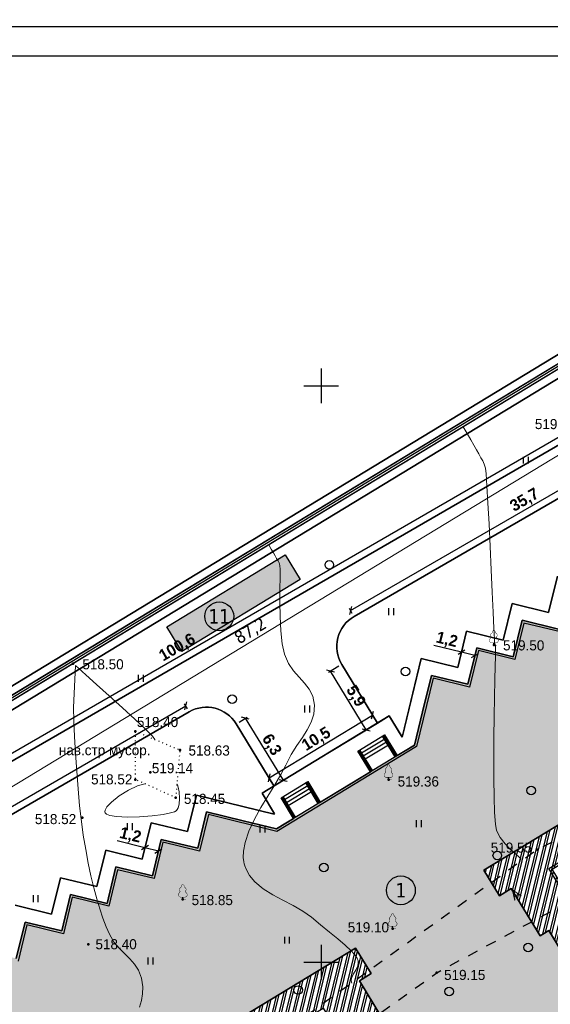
# Model space of a CAD drawing. Header units: millimetres. Extents: x 767170 to 66149698, y -983507 to 2493658.
# Tile 214 of 256: x 2790966 to 2836948, y -563383 to -477970. Entities that reach past the tile are written whole.
import ezdxf
from ezdxf.enums import TextEntityAlignment as Align

# ---------------------------------------------------------------- set-up
doc = ezdxf.new("R2010")
doc.units = ezdxf.units.MM
for name, pattern in [('Д_ТРОТ_ТРУБА', [3, 1.5, -1.5]), ('ДОРОГИ_СТРОЯЩ', [9, 8, -1]), ('Контура низ откосов  Штриховая 0.1-0.5 - - - - - - -', [0.6, 0.1, -0.5])]:
    doc.linetypes.add(name, pattern=pattern)
for name, color, linetype in [('(001) Сетка', 92, 'Continuous'), ('(004) Точки рельефа', 7, 'Continuous'), ('(022) Возд. Линии', 7, 'Continuous'), ('(025) Дорога', 7, 'Continuous'), ('(031) Горизонтали', 42, 'Continuous'), ('(036) Растительность', 7, 'Continuous'), ('(038) Деревья', 7, 'Continuous'), ('(039) Земля', 7, 'Continuous'), ('(040) Ограда', 7, 'Continuous'), ('GLUXOY OG', 7, 'Continuous'), ('YQ_DIM', 3, 'Continuous'), ('Цоколь', 7, 'Continuous')]:
    doc.layers.add(name, color=color, linetype=linetype)
doc.styles.add('BLACK', font='tahomabd.ttf')
doc.styles.add('BM-431', font='txt')
doc.styles.add('D-431', font='txt')
doc.styles.add('FAYZXON', font='GOTHICB.TTF')
doc.styles.get("Standard").update_dxf_attribs({"font": 'isocpeui.ttf'})
doc.styles.add('Tahoma', font='tahoma.ttf')
doc.linetypes.add('ОГРАДА_БЕТ', pattern='A,4,["|",Standard,S=0.8,R=0,X=0,Y=-0.8],4', length=8)
doc.linetypes.add('ОГРАДА_ГЛИН', pattern='A,4,["|",Standard,S=0.8,R=0,X=0,Y=-0.8],0.5,["|",Standard,S=0.8,R=0,X=0,Y=-0.8],3.5', length=8)
doc.dimstyles.new('genplan dimension', dxfattribs={"dimtxt": 1100, "dimasz": 450, "dimexe": 450, "dimexo": 0, "dimgap": 80, "dimtad": 1, "dimlfac": 0.001, "dimtxsty": 'BLACK', "dimblk": 'OBLIQUE', "dimcen": 0, "dimclrd": 186, "dimclre": 186, "dimclrt": 186, "dimadec": 1, "dimazin": 0, "dimtfac": 1, "dimtmove": 0, "dimatfit": 3, "dimldrblk": 'OBLIQUE', "dimfxl": 1, "dimlwd": 9, "dimlwe": 9, "dimarcsym": 0})
doc.dimstyles.new('MAGENTA genplan dimension', dxfattribs={"dimtxt": 1000, "dimasz": 500, "dimexe": 200, "dimexo": 300, "dimgap": 100, "dimtad": 1, "dimdec": 1, "dimlfac": 0.001, "dimzin": 1, "dimtxsty": 'FAYZXON', "dimblk": 'OBLIQUE', "dimcen": 0, "dimclrd": 142, "dimclre": 142, "dimclrt": 6, "dimadec": 0, "dimazin": 0, "dimtfac": 1, "dimtdec": 1, "dimtmove": 0, "dimatfit": 3, "dimldrblk": 'OBLIQUE', "dimfxl": 1, "dimlwd": 30, "dimlwe": 30, "dimarcsym": 0})

# ---------------------------------------------------------------- blocks, each defined once
blk = doc.blocks.new('_Oblique')
at = {"color": 0, "linetype": 'ByBlock', "lineweight": -2}
blk.add_line((-0.5, -0.5), (0.5, 0.5), dxfattribs=at)
blk = doc.blocks.new('*D288')
at = {"color": 186, "lineweight": 9, "transparency": 16777216}
for p, q in [((2255842, -554331), (2330362, -509047)), ((2330350, -509027), (2330595, -509431)), ((2255830, -554312), (2256076, -554716))]:
    blk.add_line(p, q, dxfattribs=at)
for p, xscale, yscale, zscale, rotation in [((2330362, -509047), 450.0000000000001, 450.0000000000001, 450.0000000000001, 31.28656990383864), ((2255842, -554331), 450, 450, 450, 211.2865699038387)]:
    blk.add_blockref('_Oblique', p, dxfattribs=dict(at, xscale=xscale, yscale=yscale, zscale=zscale, rotation=rotation))
at = {"color": 186, "transparency": 16777216, "insert": (2292697, -531023), "char_height": 1100, "attachment_point": 5, "rotation": 31.28657, "style": 'BLACK'}
blk.add_mtext('87,2', dxfattribs=at)
blk = doc.blocks.new('d')
at = {"layer": '(038) Деревья'}
blk.add_ellipse((0, 0), major_axis=(0.265, 0.265), ratio=1, start_param=5.497787, end_param=11.780972, dxfattribs=at)
blk = doc.blocks.new('I04010')
for p, q in [((-0.412273, 0.007146), (-0.412273, 1.207146)), ((0.387727, 1.207146), (0.387727, 0.007146))]:
    blk.add_line(p, q)
blk = doc.blocks.new('Setka')
at = {"layer": '(001) Сетка'}
for p, q in [((0, 1.5), (0, -1.5)), ((-1.5, 0), (1.5, 0))]:
    blk.add_line(p, q, dxfattribs=at)
blk = doc.blocks.new('karagach-flat-48-flat-1')
at = {"layer": '(038) Деревья', "const_width": 0.0375}
for points in [[(-0.208, 1.009, 0.430853), (-0.255, 0.753, 0.548276)], [(-0.208, 1.009, 0.181567), (-0.117, 1.159, 0.303004)], [(0, 1.312, 0.246034), (-0.117, 1.159, 0.489079)], [(0, 1.312, -0.246034), (0.117, 1.159, -0.489079)], [(0.208, 1.009, -0.181567), (0.117, 1.159, -0.303004)], [(0.208, 1.009, -0.430853), (0.255, 0.753, -0.548276)], [(-0.315, 0.559, 0.626949), (-0.218, 0.206, 0.702465)], [(-0.315, 0.559, 0.383603), (-0.255, 0.753, 0.352912)], [(0.315, 0.559, -0.626949), (0.218, 0.206, -0.702465)], [(0.315, 0.559, -0.383603), (0.255, 0.753, -0.352912)]]:
    blk.add_lwpolyline(points, format="xyb", dxfattribs=at)
for points in [[(0, 0.206), (-0.218, 0.206)], [(0, 0), (0, 0.206)], [(0, 0.206), (0.218, 0.206)], [(0, 0), (0.281, 0)]]:
    blk.add_lwpolyline(points, dxfattribs=at)
at = {"layer": '(038) Деревья'}
blk.add_lwpolyline([(0, 0), (0, 0.206)], dxfattribs=at)
blk = doc.blocks.new('karagach-flat-47-flat-1')
at = {"layer": '(038) Деревья', "const_width": 0.0375}
for points in [[(-0.208, 1.009, 0.430853), (-0.255, 0.753, 0.548276)], [(-0.208, 1.009, 0.181567), (-0.117, 1.159, 0.303004)], [(0, 1.312, 0.246034), (-0.117, 1.159, 0.489079)], [(0, 1.312, -0.246034), (0.117, 1.159, -0.489079)], [(0.208, 1.009, -0.181567), (0.117, 1.159, -0.303004)], [(0.208, 1.009, -0.430853), (0.255, 0.753, -0.548276)], [(-0.315, 0.559, 0.626949), (-0.218, 0.206, 0.702465)], [(-0.315, 0.559, 0.383603), (-0.255, 0.753, 0.352912)], [(0.315, 0.559, -0.626949), (0.218, 0.206, -0.702465)], [(0.315, 0.559, -0.383603), (0.255, 0.753, -0.352912)]]:
    blk.add_lwpolyline(points, format="xyb", dxfattribs=at)
for points in [[(0, 0.206), (-0.218, 0.206)], [(0, 0), (0, 0.206)], [(0, 0.206), (0.218, 0.206)], [(0, 0), (0.281, 0)]]:
    blk.add_lwpolyline(points, dxfattribs=at)
at = {"layer": '(038) Деревья'}
blk.add_lwpolyline([(0, 0), (0, 0.206)], dxfattribs=at)
blk = doc.blocks.new('karagach-flat-46-flat-1')
at = {"layer": '(038) Деревья', "const_width": 0.0375}
for points in [[(-0.208, 1.009, 0.430853), (-0.255, 0.753, 0.548276)], [(-0.208, 1.009, 0.181567), (-0.117, 1.159, 0.303004)], [(0, 1.312, 0.246034), (-0.117, 1.159, 0.489079)], [(0, 1.312, -0.246034), (0.117, 1.159, -0.489079)], [(0.208, 1.009, -0.181567), (0.117, 1.159, -0.303004)], [(0.208, 1.009, -0.430853), (0.255, 0.753, -0.548276)], [(-0.315, 0.559, 0.626949), (-0.218, 0.206, 0.702465)], [(-0.315, 0.559, 0.383603), (-0.255, 0.753, 0.352912)], [(0.315, 0.559, -0.626949), (0.218, 0.206, -0.702465)], [(0.315, 0.559, -0.383603), (0.255, 0.753, -0.352912)]]:
    blk.add_lwpolyline(points, format="xyb", dxfattribs=at)
for points in [[(0, 0.206), (-0.218, 0.206)], [(0, 0), (0, 0.206)], [(0, 0.206), (0.218, 0.206)], [(0, 0), (0.281, 0)]]:
    blk.add_lwpolyline(points, dxfattribs=at)
at = {"layer": '(038) Деревья'}
blk.add_lwpolyline([(0, 0), (0, 0.206)], dxfattribs=at)
blk = doc.blocks.new('karagach-flat-50')
at = {"layer": '(038) Деревья', "const_width": 0.0375}
for points in [[(-0.208, 1.009, 0.430853), (-0.255, 0.753, 0.548276)], [(-0.208, 1.009, 0.181567), (-0.117, 1.159, 0.303004)], [(0, 1.312, 0.246034), (-0.117, 1.159, 0.489079)], [(0, 1.312, -0.246034), (0.117, 1.159, -0.489079)], [(0.208, 1.009, -0.181567), (0.117, 1.159, -0.303004)], [(0.208, 1.009, -0.430853), (0.255, 0.753, -0.548276)], [(-0.315, 0.559, 0.626949), (-0.218, 0.206, 0.702465)], [(-0.315, 0.559, 0.383603), (-0.255, 0.753, 0.352912)], [(0.315, 0.559, -0.626949), (0.218, 0.206, -0.702465)], [(0.315, 0.559, -0.383603), (0.255, 0.753, -0.352912)]]:
    blk.add_lwpolyline(points, format="xyb", dxfattribs=at)
for points in [[(0, 0.206), (-0.218, 0.206)], [(0, 0), (0, 0.206)], [(0, 0.206), (0.218, 0.206)], [(0, 0), (0.281, 0)]]:
    blk.add_lwpolyline(points, dxfattribs=at)
at = {"layer": '(038) Деревья'}
blk.add_lwpolyline([(0, 0), (0, 0.206)], dxfattribs=at)
blk = doc.blocks.new('A$C05d28b1e')
at = {"layer": '(004) Точки рельефа', "color": 7, "linetype": 'ByBlock', "lineweight": -2}
for p in [(-100689, 65338), (-137151, 63738), (-131751, 57860), (-127899, 56249), (-130457, 54314), (-131753, 53678), (-109820, 53662), (-128265, 52115), (-136343, 50379), (-96929, 47597), (-127648, 43279), (-109464, 40753), (-135843, 39386), (-105640, 36924)]:
    blk.add_point(p, dxfattribs=at)
at = {"layer": '(025) Дорога', "linetype": 'Д_ТРОТ_ТРУБА', "ltscale": 600, "flags": 128}
blk.add_lwpolyline([(27459, 120222), (8937, 104733), (7549, 103433), (-2273, 96670), (-15702, 86137), (-17767, 85381), (-18644, 85674), (-40043, 104576), (-45955, 113584), (-51231, 109005), (-44895, 102103), (-42025, 99008), (-25117, 82841), (-25117, 81951), (-25407, 81084), (-32229, 76172), (-32639, 76060), (-33388, 76495), (-37188, 78427), (-42918, 74170), (-43534, 73566), (-56171, 68379), (-72915, 59805), (-96929, 47597), (-121278, 30068), (-138829, 14906), (-139804, 14024), (-138021, 12053), (-129914, 19516), (-105640, 36924), (-88825, 45949), (-78921, 50853), (-56719, 62542), (-42094, 71045), (-39916, 71829), (-37271, 72176), (-35503, 71928), (-34406, 71614), (-29497, 64248), (-29370, 62878), (-30300, 61153), (-32643, 58416), (-31513, 56567), (-31513, 56567), (-31513, 56567)], dxfattribs=at)
at = {"layer": '(031) Горизонтали', "color": 42, "linetype": 'Continuous', "lineweight": 0, "ltscale": 600}
for points in [[(-98444, 46507), (-98406, 46657), (-98362, 46815), (-98493, 46949), (-98812, 47221), (-99243, 47609), (-99711, 48091), (-100141, 48648), (-100457, 49257), (-100557, 49819), (-100627, 50816), (-100669, 52158), (-100689, 53752), (-100691, 55508), (-100679, 57335), (-100657, 59142), (-100629, 60837), (-100601, 62330), (-100575, 63529), (-100557, 64343), (-100550, 64681), (-100550, 64965), (-100550, 65203), (-100552, 65311), (-100565, 65360), (-100581, 65409), (-100603, 65456), (-100625, 65504), (-100640, 65848), (-100682, 66785), (-100745, 68187), (-100825, 69924), (-100915, 71870), (-101012, 73893), (-101109, 75866), (-101203, 77661), (-101287, 79147), (-101357, 80197), (-101408, 80681), (-101522, 81044), (-101651, 81318), (-101805, 81584), (-101995, 81926), (-102185, 82279), (-102416, 82689), (-102688, 83159), (-102997, 83689), (-103344, 84282)], [(-113006, 36023), (-113030, 36109), (-113045, 36277), (-113002, 36518), (-112861, 36827), (-112635, 37208), (-112490, 37521), (-112441, 37769), (-112451, 37943), (-112472, 38033), (-112495, 38099), (-112566, 38241), (-112729, 38474), (-113043, 38822), (-113567, 39310), (-114206, 39852), (-114928, 40440), (-115701, 41068), (-116491, 41729), (-117244, 42276), (-118088, 42761), (-118975, 43218), (-119855, 43685), (-120679, 44198), (-121399, 44794), (-121866, 45354), (-122137, 45835), (-122273, 46190), (-122327, 46378), (-122365, 46550), (-122408, 46904), (-122397, 47454), (-122256, 48221), (-121916, 49215), (-121438, 50231), (-120872, 51249), (-120269, 52248), (-119676, 53209), (-119145, 54112), (-118724, 54936), (-118253, 55855), (-117760, 56639), (-117282, 57335), (-116856, 57988), (-116517, 58643), (-116302, 59346), (-116246, 60141), (-116384, 60904), (-116686, 61519), (-117100, 62049), (-117575, 62555), (-118056, 63097), (-118492, 63739), (-118829, 64542), (-119024, 65466), (-119147, 66592), (-119213, 67826), (-119237, 69070), (-119235, 70228), (-119222, 71206), (-119214, 71907), (-119226, 72235), (-119304, 72466), (-119397, 72641), (-119520, 72859), (-119643, 73085), (-119797, 73356), (-119982, 73674), (-120197, 74041)], [(-131409, 33945), (-131240, 34509), (-131133, 35083), (-131120, 35712), (-131234, 36437), (-131478, 37131), (-131820, 37674), (-132230, 38128), (-132681, 38553), (-133146, 39009), (-133597, 39558), (-134006, 40259), (-134295, 40916), (-134576, 41648), (-134848, 42454), (-135111, 43335), (-135364, 44290), (-135607, 45321), (-135840, 46426), (-136062, 47607), (-136274, 48863), (-136438, 50034), (-136589, 51391), (-136726, 52869), (-136846, 54407), (-136948, 55943), (-137027, 57415), (-137083, 58760), (-137113, 59916), (-136937, 63565)], [(-130073, 57158), (-130278, 57438), (-130890, 58056), (-131795, 58914), (-132878, 59912), (-134023, 60952), (-135117, 61937), (-136044, 62766), (-136689, 63342), (-136937, 63565)], [(-130948, 53317), (-130948, 53317), (-131583, 53135), (-132358, 52761), (-133149, 52269), (-133832, 51730), (-134219, 51313), (-134374, 51034), (-134399, 50872), (-134385, 50800), (-134357, 50750), (-134248, 50663), (-133960, 50558), (-133388, 50467), (-132455, 50423), (-131389, 50446), (-130311, 50525), (-129338, 50651), (-128717, 50778), (-128381, 50885), (-128235, 50960), (-128187, 50999), (-128130, 51068), (-128039, 51235), (-127955, 51546), (-127924, 52025), (-127974, 52623), (-128051, 53014), (-128112, 53208), (-128147, 53273), (-128162, 53283)]]:
    blk.add_lwpolyline(points, dxfattribs=at)
at = {"layer": '(039) Земля', "linetype": 'Контура низ откосов  Штриховая 0.1-0.5 - - - - - - -', "ltscale": 600, "flags": 128}
blk.add_lwpolyline([(-131751, 57860), (-127899, 56249), (-128265, 52115), (-131753, 53678), (-131751, 57860)], dxfattribs=at)
at = {"layer": '(040) Ограда', "ltscale": 600, "flags": 128}
blk.add_lwpolyline([(-65264, 129736), (-69528, 127118), (-60665, 110686), (-137359, 64080), (-200340, 25826), (-120613, -95364), (-115995, -101905)], dxfattribs=at)
at = {"layer": '(040) Ограда', "linetype": 'ОГРАДА_БЕТ', "ltscale": 600, "flags": 128}
blk.add_lwpolyline([(-64714, 129605), (-68996, 126975), (-60133, 110541), (-137151, 63738), (-199778, 25699), (-120282, -95139), (-115668, -101674)], dxfattribs=at)
at = {"layer": '(001) Сетка', "xscale": 1000, "yscale": 1000, "zscale": 1000}
for p in [(-115665, 87831), (-115665, 37831)]:
    blk.add_blockref('Setka', p, dxfattribs=at)
at = {"layer": '(022) Возд. Линии', "xscale": 1000, "yscale": 1000, "zscale": 1000}
for name, p in [('karagach-flat-46-flat-1', (-100689, 65338)), ('karagach-flat-47-flat-1', (-109820, 53662)), ('karagach-flat-50', (-127648, 43279)), ('karagach-flat-48-flat-1', (-109464, 40753))]:
    blk.add_blockref(name, p, dxfattribs=at)
at = {"layer": '(036) Растительность', "linetype": 'Continuous', "xscale": 500, "yscale": 500, "zscale": 500}
for p in [(-97924, 81078), (-109572, 67949), (-131291, 62158), (-116861, 59489), (-132226, 49279), (-120736, 49079), (-107174, 49546), (-140392, 43044), (-118613, 39441), (-130438, 37639)]:
    blk.add_blockref('I04010', p, dxfattribs=at)
at = {"layer": '(038) Деревья', "linetype": 'Continuous', "xscale": 1000, "yscale": 1000, "zscale": 1000}
for p in [(-114949, 72308), (-108354, 63047), (-123361, 60660), (-97457, 52735), (-100390, 47084), (-115427, 46051), (-97708, 39103), (-117656, 35424), (-104554, 35292)]:
    blk.add_blockref('d', p, dxfattribs=at)
at = {"layer": '(004) Точки рельефа', "linetype": 'ByBlock', "char_height": 875, "attachment_point": 4, "style": 'D-431'}
for s, insert in [('519.73', (-97134, 84510)), ('519.50', (-99895, 65313)), ('518.50', (-136350, 63672)), ('518.40', (-131626, 58664)), ('518.63', (-127153, 56192)), ('519.14', (-130332, 54664)), ('518.52', (-135598, 53691)), ('519.36', (-109027, 53505)), ('518.45', (-127551, 51998)), ('518.52', (-140467, 50243)), ('519.55', (-100962, 47771)), ('518.85', (-126884, 43216)), ('519.10', (-113353, 40859)), ('518.40', (-135217, 39389)), ('519.15', (-105006, 36726))]:
    blk.add_mtext(s, dxfattribs=dict(at, insert=insert))
at = {"layer": '(025) Дорога', "linetype": 'ДОРОГИ_СТРОЯЩ', "style": 'BM-431'}
blk.add_text('A', height=875, rotation=33.77613, dxfattribs=at).set_placement((-98910, 43156))
at = {"layer": '(039) Земля', "linetype": 'Continuous', "style": 'BM-431'}
blk.add_text('нав.стр мусор.', height=875, dxfattribs=at).set_placement((-138388, 55791))
blk = doc.blocks.new('A11111111111')
blk.add_lwpolyline([(-186450, -2503181), (654550, -2503181), (654550, -1909181), (-186450, -1909181)], close=True)
blk.add_lwpolyline([(649550, -2498181), (-166450, -2498181), (-166450, -1914181), (649550, -1914181), (649550, -2498181)])
blk = doc.blocks.new('Eksplikatsia')
h = blk.add_hatch(color=2)
h.dxf.hatch_style = 1
edge = h.paths.add_edge_path()
edge.add_arc((0, 0), 1250, 0, 360)
at = {"lineweight": 30}
blk.add_circle((0, 0), 1250, dxfattribs=at)
at = {"color": 1}
blk.add_attdef('№', text='', height=1250, dxfattribs=at).set_placement((0, 0), align=Align.MIDDLE_CENTER)
blk = doc.blocks.new('*D1617')
at = {"layer": 'YQ_DIM', "color": 142, "lineweight": 30, "transparency": 16777216}
for p, q in [((2761450, -558277), (2848541, -507883)), ((2848691, -508143), (2848441, -507710)), ((2761600, -558536), (2761349, -558104))]:
    blk.add_line(p, q, dxfattribs=at)
at = {"layer": 'YQ_DIM', "color": 142, "lineweight": 30, "transparency": 16777216, "xscale": 500, "yscale": 500, "zscale": 500}
for p, rotation in [((2848541, -507883), 30.05482104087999), ((2761450, -558277), 210.05482104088)]:
    blk.add_blockref('_Oblique', p, dxfattribs=dict(at, rotation=rotation))
at = {"layer": 'YQ_DIM', "color": 6, "transparency": 16777216, "insert": (2804647, -532478), "char_height": 1000, "attachment_point": 5, "rotation": 30.05482, "style": 'FAYZXON'}
blk.add_mtext('100,6', dxfattribs=at)
blk = doc.blocks.new('*D1677')
at = {"layer": 'YQ_DIM', "color": 142, "lineweight": 30, "transparency": 16777216}
for p, q in [((2767848, -559196), (2805355, -537493)), ((2805506, -537753), (2805255, -537320)), ((2767998, -559455), (2767748, -559023))]:
    blk.add_line(p, q, dxfattribs=at)
at = {"layer": 'YQ_DIM', "color": 142, "lineweight": 30, "transparency": 16777216, "xscale": 500, "yscale": 500, "zscale": 500}
for p, rotation in [((2805355, -537493), 30.05482103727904), ((2767848, -559196), 210.054821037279)]:
    blk.add_blockref('_Oblique', p, dxfattribs=dict(at, rotation=rotation))
at = {"layer": 'YQ_DIM', "color": 6, "transparency": 16777216, "insert": (2786254, -547743), "char_height": 1000, "attachment_point": 5, "rotation": 30.05482, "style": 'FAYZXON'}
blk.add_mtext('43,3', dxfattribs=at)
blk = doc.blocks.new('*D1600')
at = {"layer": 'YQ_DIM', "color": 142, "lineweight": 30, "transparency": 16777216}
for p, q in [((2819640, -529228), (2850544, -511346)), ((2850695, -511605), (2850444, -511173)), ((2819790, -529487), (2819540, -529054))]:
    blk.add_line(p, q, dxfattribs=at)
at = {"layer": 'YQ_DIM', "color": 142, "lineweight": 30, "transparency": 16777216, "xscale": 500, "yscale": 500, "zscale": 500}
for p, rotation in [((2850544, -511346), 30.05482103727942), ((2819640, -529228), 210.0548210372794)]:
    blk.add_blockref('_Oblique', p, dxfattribs=dict(at, rotation=rotation))
at = {"layer": 'YQ_DIM', "color": 6, "transparency": 16777216, "insert": (2834744, -519685), "char_height": 1000, "attachment_point": 5, "rotation": 30.05482, "style": 'FAYZXON'}
blk.add_mtext('35,7', dxfattribs=at)
blk = doc.blocks.new('*D1778')
at = {"color": 142, "lineweight": 30, "transparency": 16777216}
for p, q in [((2812573, -543742), (2821546, -538289)), ((2821811, -538726), (2821442, -538118)), ((2812838, -544179), (2812469, -543571))]:
    blk.add_line(p, q, dxfattribs=at)
at = {"color": 142, "lineweight": 30, "transparency": 16777216, "xscale": 500, "yscale": 500, "zscale": 500}
for p, rotation in [((2821546, -538289), 31.28656990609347), ((2812573, -543742), 211.2865699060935)]:
    blk.add_blockref('_Oblique', p, dxfattribs=dict(at, rotation=rotation))
at = {"color": 6, "transparency": 16777216, "insert": (2816698, -540422), "char_height": 1000, "attachment_point": 5, "rotation": 31.28657, "style": 'FAYZXON'}
blk.add_mtext('10,5', dxfattribs=at)
blk = doc.blocks.new('*D1779')
at = {"color": 142, "lineweight": 30, "transparency": 16777216}
for p, q in [((2809978, -538895), (2810688, -538464)), ((2810517, -538568), (2813789, -543952)), ((2813250, -544279), (2813960, -543848))]:
    blk.add_line(p, q, dxfattribs=at)
at = {"color": 142, "lineweight": 30, "transparency": 16777216, "xscale": 500, "yscale": 500, "zscale": 500}
for p, rotation in [((2810517, -538568), 121.2865699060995), ((2813789, -543952), 301.2865699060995)]:
    blk.add_blockref('_Oblique', p, dxfattribs=dict(at, rotation=rotation))
at = {"color": 6, "transparency": 16777216, "insert": (2812747, -540899), "char_height": 1000, "attachment_point": 5, "rotation": 301.28657, "style": 'FAYZXON'}
blk.add_mtext('6,3', dxfattribs=at)
blk = doc.blocks.new('*D1780')
at = {"color": 142, "lineweight": 30, "transparency": 16777216}
for p, q in [((2818623, -534057), (2817733, -534598)), ((2820991, -539575), (2817903, -534495)), ((2821711, -539138), (2820820, -539679))]:
    blk.add_line(p, q, dxfattribs=at)
at = {"color": 142, "lineweight": 30, "transparency": 16777216, "xscale": 500, "yscale": 500, "zscale": 500}
for p, rotation in [((2817903, -534495), 121.2865699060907), ((2820991, -539575), 301.2865699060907)]:
    blk.add_blockref('_Oblique', p, dxfattribs=dict(at, rotation=rotation))
at = {"color": 6, "transparency": 16777216, "insert": (2820041, -536674), "char_height": 1000, "attachment_point": 5, "rotation": 301.28657, "style": 'FAYZXON'}
blk.add_mtext('5,9', dxfattribs=at)
blk = doc.blocks.new('*D1788')
at = {"color": 142, "lineweight": 30, "transparency": 16777216}
for p, q in [((2829254, -532842), (2826851, -532256)), ((2830420, -533127), (2829254, -532842)), ((2829258, -532825), (2829301, -532648)), ((2830424, -533109), (2830467, -532933))]:
    blk.add_line(p, q, dxfattribs=at)
at = {"color": 142, "lineweight": 30, "transparency": 16777216, "xscale": 500, "yscale": 500, "zscale": 500}
for p, rotation in [((2829254, -532842), 166.2865699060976), ((2830420, -533127), 346.2865699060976)]:
    blk.add_blockref('_Oblique', p, dxfattribs=dict(at, rotation=rotation))
at = {"color": 6, "transparency": 16777216, "insert": (2827975, -531815), "char_height": 1000, "attachment_point": 5, "rotation": 346.28657, "style": 'FAYZXON'}
blk.add_mtext('1,2', dxfattribs=at)
blk = doc.blocks.new('*D1790')
at = {"color": 142, "lineweight": 30, "transparency": 16777216}
for p, q in [((2801824, -549800), (2799422, -549214)), ((2802990, -550084), (2801824, -549800)), ((2801896, -549508), (2801872, -549606)), ((2803061, -549793), (2803038, -549890))]:
    blk.add_line(p, q, dxfattribs=at)
at = {"color": 142, "lineweight": 30, "transparency": 16777216, "xscale": 500, "yscale": 500, "zscale": 500}
for p, rotation in [((2801824, -549800), 166.2865699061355), ((2802990, -550084), 346.2865699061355)]:
    blk.add_blockref('_Oblique', p, dxfattribs=dict(at, rotation=rotation))
at = {"color": 6, "transparency": 16777216, "insert": (2800545, -548772), "char_height": 1000, "attachment_point": 5, "rotation": 346.28657, "style": 'FAYZXON'}
blk.add_mtext('1,2', dxfattribs=at)
blk = doc.blocks.new('A$C2cdd6916')
h = blk.add_hatch(color=1)
h.dxf.hatch_style = 1
h.paths.add_polyline_path([(16401.238, -4652.593), (12042.877, -7301.119), (10692.648, -5079.21), (11718.144, -4456.027), (9225.414, -354.04), (9994.537, 113.347), (7294.079, 4557.166), (6524.956, 4089.779), (4032.226, 8191.765), (3006.729, 7568.583), (1656.5, 9790.492), (26610.253, 24954.602), (28168.21, 22390.86), (31159.242, 24208.476), (35090.313, 26597.342), (27092.803, 39757.883), (26750.971, 39550.156), (23865.782, 40254.206), (20705.813, 41025.308), (19934.711, 37865.339), (16774.743, 38636.441), (16003.641, 35476.472), (12843.672, 36247.575), (12072.57, 33087.606), (8912.601, 33858.708), (8141.499, 30698.739), (4981.531, 31469.841), (4210.429, 28309.873), (1050.46, 29080.975), (279.358, 25921.006), (-2880.611, 26692.108), (-3651.713, 23532.14), (-4355.763, 20646.951), (-16319.891, 13376.488), (-19205.079, 14080.537), (-22365.048, 14851.639), (-23136.15, 11691.671), (-26296.119, 12462.773), (-27067.221, 9302.804), (-30227.189, 10073.906), (-30998.291, 6913.938), (-34158.26, 7685.04), (-34929.362, 4525.071), (-38089.331, 5296.173), (-38860.433, 2136.205), (-42020.401, 2907.307), (-42791.503, -252.662), (-45951.472, 518.44), (-46722.574, -2641.528), (-47426.624, -5526.717), (-47768.456, -5734.445), (-39770.946, -18894.986), (-32848.844, -14688.503), (-34406.8, -12124.761), (-9453.047, 3039.348), (-8102.818, 817.438), (-9128.315, 194.256), (-6635.585, -3907.731), (-7404.707, -4375.118), (-4704.249, -8818.937), (-3935.127, -8351.55), (-1442.396, -12453.537), (-416.9, -11830.354), (933.329, -14052.264), (-3425.032, -16700.79), (-1867.075, -19264.531), (-17591.358, -28819.998), (-15929.538, -31554.655), (-15758.622, -31450.792), (-14927.712, -32818.121), (-15440.46, -33129.712), (-13674.776, -36035.286), (-13162.028, -35723.695), (-12331.118, -37091.024), (-12502.034, -37194.887), (-12294.306, -37536.72), (-10840.214, -39929.545), (952.998, -32762.946), (1160.726, -33104.778), (5091.797, -30715.911), (5507.252, -31399.576), (10207.445, -28543.322), (9791.99, -27859.658), (12013.899, -26509.429), (12844.81, -27876.758), (18826.874, -24241.526), (17995.963, -22874.197), (20217.873, -21523.968), (20633.328, -22207.633), (25333.521, -19351.379), (24918.066, -18667.715), (28849.137, -16278.848), (28641.409, -15937.016), (40434.621, -8770.416), (38772.801, -6035.759), (38601.885, -6139.622), (37770.975, -4772.293), (38283.723, -4460.702), (36518.039, -1555.128), (36005.291, -1866.719), (35174.381, -499.39), (35345.297, -395.527), (35137.569, -53.694), (33683.477, 2339.131), (17959.194, -7216.335)])
h = blk.add_hatch()
h.set_pattern_fill('ANSI32', color=1, scale=60, angle=31.28656991)
h.set_pattern_definition([(76.28657, (-422045.4, -371330.9), (-555.2086, 135.48314), []), (76.28657, (-421815.2, -371191), (-555.2086, 135.48314), [])])
edge = h.paths.add_edge_path()
edge.add_line((12558.278, 1671.303), (13156.485, 2034.826))
edge.add_line((13156.485, 2034.826), (12076.302, 3812.354))
edge.add_arc((12013.983, 3914.903), 120, 121.28656991, 301.28656991, ccw=False)
edge.add_line((11951.665, 4017.453), (10456.027, 6478.645))
edge.add_line((10456.027, 6478.645), (9857.821, 6115.122))
edge.add_line((9857.821, 6115.122), (7572.818, 9875.277))
edge.add_line((7572.818, 9875.277), (28168.21, 22390.86))
edge.add_line((28168.21, 22390.86), (26610.253, 24954.602))
edge.add_line((26610.253, 24954.602), (1656.5, 9790.492))
edge.add_line((1656.5, 9790.492), (3006.729, 7568.583))
edge.add_line((3006.729, 7568.583), (4032.226, 8191.765))
edge.add_line((4032.226, 8191.765), (6524.956, 4089.779))
edge.add_line((6524.956, 4089.779), (7294.079, 4557.166))
edge.add_line((7294.079, 4557.166), (9994.537, 113.347))
edge.add_line((9994.537, 113.347), (9225.414, -354.04))
edge.add_line((9225.414, -354.04), (11718.144, -4456.027))
edge.add_line((11718.144, -4456.027), (10692.648, -5079.21))
edge.add_line((10692.648, -5079.21), (12042.877, -7301.119))
edge.add_line((12042.877, -7301.119), (16401.238, -4652.593))
edge.add_line((16401.238, -4652.593), (12558.278, 1671.303))
edge = h.paths.add_edge_path()
edge.add_line((-3935.127, -8351.55), (-4704.249, -8818.937))
edge.add_line((-4704.249, -8818.937), (-7404.707, -4375.118))
edge.add_line((-7404.707, -4375.118), (-6635.585, -3907.731))
edge.add_line((-6635.585, -3907.731), (-9128.315, 194.256))
edge.add_line((-9128.315, 194.256), (-8102.818, 817.438))
edge.add_line((-8102.818, 817.438), (-9453.047, 3039.348))
edge.add_line((-9453.047, 3039.348), (-34406.8, -12124.761))
edge.add_line((-34406.8, -12124.761), (-32848.844, -14688.503))
edge.add_line((-32848.844, -14688.503), (-12253.452, -2172.92))
edge.add_line((-12253.452, -2172.92), (-9968.449, -5933.074))
edge.add_line((-9968.449, -5933.074), (-10566.655, -6296.598))
edge.add_line((-10566.655, -6296.598), (-9071.017, -8757.79))
edge.add_arc((-9008.699, -8860.339), 120, -58.71343009, 121.28656991, ccw=False)
edge.add_line((-8946.381, -8962.889), (-7866.197, -10740.417))
edge.add_line((-7866.197, -10740.417), (-7267.991, -10376.893))
edge.add_line((-7267.991, -10376.893), (-3425.032, -16700.79))
edge.add_line((-3425.032, -16700.79), (933.329, -14052.264))
edge.add_line((933.329, -14052.264), (-416.9, -11830.354))
edge.add_line((-416.9, -11830.354), (-1442.396, -12453.537))
edge.add_line((-1442.396, -12453.537), (-3935.127, -8351.55))
h.paths.add_polyline_path([(41974.214, 4100.856), (35137.569, -53.694), (35345.297, -395.527), (35174.381, -499.39), (36005.291, -1866.719), (36518.039, -1555.128), (38283.723, -4460.702), (37770.975, -4772.293), (38601.885, -6139.622), (38772.801, -6035.759), (38980.529, -6377.591), (45817.173, -2223.04)])
h.paths.add_polyline_path([(-15440.46, -33129.712), (-14927.712, -32818.121), (-15758.622, -31450.792), (-15929.538, -31554.655), (-16137.265, -31212.823), (-22973.91, -35367.374), (-19130.951, -41691.27), (-12294.306, -37536.72), (-12502.034, -37194.887), (-12331.118, -37091.024), (-13162.028, -35723.695), (-13674.776, -36035.286)])
h.paths.add_polyline_path([(22981.424, -31078.171), (16999.36, -34713.402), (12844.81, -27876.758), (18826.874, -24241.526)])
h.paths.add_polyline_path([(31886.288, 23012.063), (28895.256, 21194.447), (28168.21, 22390.86), (31159.242, 24208.476)])
h.paths.add_polyline_path([(-35112.829, -17702.532), (-32121.797, -15884.916), (-32848.844, -14688.503), (-35839.876, -16506.119)])
for p, q in [((-9249.216, 20130.602), (-6941.848, 21532.762)), ((-5851.279, 19738.143), (-6941.848, 21532.762)), ((-9093.42, 19874.227), (-6786.052, 21276.388)), ((-8937.624, 19617.853), (-6630.257, 21020.014)), ((-8781.829, 19361.479), (-6474.461, 20763.64)), ((-8158.646, 18335.982), (-9249.216, 20130.602)), ((-15914.944, 16079.915), (-13607.577, 17482.076)), ((-15759.149, 15823.541), (-13451.781, 17225.701)), ((-12517.007, 15687.456), (-13607.577, 17482.076)), ((-15603.353, 15567.166), (-13295.985, 16969.327)), ((-15447.557, 15310.792), (-13140.19, 16712.953)), ((-14824.375, 14285.296), (-15914.944, 16079.915))]:
    blk.add_line(p, q)
at = {"color": 1}
for p, q in [((-6022.195, 19634.279), (-7112.764, 21428.899)), ((-5936.737, 19686.211), (-7027.306, 21480.83)), ((-8073.188, 18387.914), (-9163.758, 20182.533)), ((-7987.73, 18439.846), (-9078.3, 20234.465)), ((-12687.923, 15583.593), (-13778.493, 17378.212)), ((-12602.465, 15635.524), (-13693.035, 17430.144)), ((-14738.917, 14337.227), (-15829.486, 16131.847)), ((-14653.459, 14389.159), (-15744.028, 16183.779))]:
    blk.add_line(p, q, dxfattribs=at)
for points in [[(8141.499, 30698.739), (4981.531, 31469.841), (4210.429, 28309.873), (1050.46, 29080.975), (279.358, 25921.006), (-2880.611, 26692.108), (-3651.713, 23532.14), (-4355.763, 20646.951), (-16319.891, 13376.488), (-19205.079, 14080.537), (-22365.048, 14851.639), (-23136.15, 11691.671), (-26296.119, 12462.773), (-27067.221, 9302.804), (-30227.189, 10073.906), (-30998.291, 6913.938), (-34158.26, 7685.04), (-34929.362, 4525.071), (-38089.331, 5296.173), (-38860.433, 2136.205)], [(9994.537, 113.347), (7294.079, 4557.166), (6524.956, 4089.779), (4032.226, 8191.765), (3006.729, 7568.583), (1656.5, 9790.492), (26610.253, 24954.602)], [(8141.499, 30698.739), (4981.531, 31469.841), (4210.429, 28309.873), (1050.46, 29080.975), (279.358, 25921.006), (-2880.611, 26692.108), (-3651.713, 23532.14), (-4355.763, 20646.951), (-16319.891, 13376.488), (-19205.079, 14080.537), (-22365.048, 14851.639), (-23136.15, 11691.671), (-26296.119, 12462.773), (-27067.221, 9302.804), (-30227.189, 10073.906), (-30998.291, 6913.938), (-34158.26, 7685.04), (-34929.362, 4525.071), (-38089.331, 5296.173), (-38860.433, 2136.205)], [(-34406.8, -12124.761), (-9453.047, 3039.348), (-8102.818, 817.438), (-9128.315, 194.256), (-6635.585, -3907.731)]]:
    blk.add_lwpolyline(points)
at = {"color": 2, "lineweight": 30}
for points in [[(9790.768, 5840.342), (7298.038, 9942.329), (34815.533, 26664.395)], [(8288.385, 30457.027), (5128.416, 31228.13), (4357.314, 28068.161), (1197.345, 28839.263), (426.243, 25679.294), (-2733.725, 26450.396), (-4181.103, 20519.057), (-16286.823, 13162.55), (-22218.162, 14609.928), (-22989.265, 11449.959), (-26149.233, 12221.061), (-26920.335, 9061.092), (-30080.304, 9832.194), (-30851.406, 6672.226), (-34011.375, 7443.328), (-34782.477, 4283.359), (-37942.445, 5054.461), (-38713.547, 1894.493)]]:
    blk.add_lwpolyline(points, dxfattribs=at)
for points in [[(12558.278, 1671.303), (13156.485, 2034.826), (12076.302, 3812.354, -1), (11951.665, 4017.453), (10456.027, 6478.645), (9857.821, 6115.122), (7572.818, 9875.277), (28168.21, 22390.86), (26610.253, 24954.602), (1656.5, 9790.492), (3006.729, 7568.583), (4032.226, 8191.765), (6524.956, 4089.779), (7294.079, 4557.166), (9994.537, 113.347), (9225.414, -354.04), (11718.144, -4456.027), (10692.648, -5079.21), (12042.877, -7301.119), (16401.238, -4652.593)], [(-3935.127, -8351.55), (-4704.249, -8818.937), (-7404.707, -4375.118), (-6635.585, -3907.731), (-9128.315, 194.256), (-8102.818, 817.438), (-9453.047, 3039.348), (-34406.8, -12124.761), (-32848.844, -14688.503), (-12253.452, -2172.92), (-9968.449, -5933.074), (-10566.655, -6296.598), (-9071.017, -8757.79, -1), (-8946.381, -8962.889), (-7866.197, -10740.417), (-7267.991, -10376.893), (-3425.032, -16700.79), (933.329, -14052.264), (-416.9, -11830.354), (-1442.396, -12453.537)]]:
    blk.add_lwpolyline(points, format="xyb", close=True)
dim = blk.add_linear_dim(base=(19119.199, 52493.966), p1=(-55412.06, 7228.836), p2=(19107.367, 52513.437), angle=31.2865699, dimstyle='genplan dimension')
dim.commit()
dim.dimension.update_dxf_attribs({"geometry": '*D288', "text_midpoint": (-18545.182, 30517.578), "insert": (-2311242.442, 561540.579)})

msp = doc.modelspace()

# ---------------------------------------------------------------- block references
msp.add_blockref('A$C2cdd6916', (2829531.98, -561540.58, -3656))

# ---------------------------------------------------------------- next in the draw order: block references
at = {"color": 5, "lineweight": 50}
msp.add_blockref('A$C05d28b1e', (2932748.06, -597565.05), dxfattribs=at)

# ---------------------------------------------------------------- next in the draw order: hatches: boundary and pattern name
at = {"layer": 'Цоколь'}
h = msp.add_hatch(color=1, dxfattribs=at)
h.dxf.hatch_style = 1
h.paths.add_polyline_path([(2813982.76, -524400.11), (2815281.05, -526536.56), (2805026.09, -532768.38), (2803727.79, -530631.93)])

# ---------------------------------------------------------------- next in the draw order: linework, layer by layer
for points in [[(2849025.24, -738923.43), (2846633.24, -741009.51), (2808064.75, -688015.26), (2731424.38, -571517.97), (2862404, -491940.66), (2925501.59, -604375.82), (2894245.04, -625055.52), (2894084.7, -628553.13), (2896032.82, -631192.96), (2875191.31, -649913.64), (2906180.05, -689868.9), (2858306.41, -730978.06), (2859153.09, -731963.84), (2854323.65, -736111.82)], [(2906180.05, -689868.9), (2875191.31, -649913.64), (2896032.82, -631192.96), (2894084.7, -628553.13), (2894245.04, -625055.52), (2925501.59, -604375.82), (2862404, -491940.66), (2731424.38, -571517.97), (2808064.75, -688015.26)], [(2808640.46, -687616.72), (2732407.98, -571739.45), (2862148.18, -492915.16), (2924572.74, -604151.02), (2893562.06, -624668.05), (2893374.06, -628769.05), (2895092.06, -631097.05), (2874239.06, -649828.05), (2905218.78, -689771.68)], [(2904671.28, -689718.44), (2873694.92, -649779.14), (2894554.49, -631042.24), (2892967.99, -628892.43), (2893171.79, -624446.63), (2924041.97, -604022.56), (2862002, -493472.01), (2732970.04, -571866.01), (2808969.43, -687388.99)], [(2866840.86, -503524.83), (2861746.18, -494446.5), (2733953.64, -572087.48), (2809545.14, -686990.45), (2846931.78, -738360.79), (2847915.34, -737503.02)], [(2848841.45, -508402.75), (2761750.14, -558796.11)], [(2837563.27, -526231.6), (2836792.17, -529391.57), (2833632.2, -528620.47), (2832861.1, -531780.43), (2829701.13, -531009.33), (2828930.03, -534169.3), (2825770.06, -533398.2), (2824110.51, -540199), (2822992.45, -538359.14), (2811968.36, -545058.35), (2813058.93, -546852.97), (2813013.69, -546880.46), (2806285.62, -545238.67), (2805514.52, -548398.64), (2802354.55, -547627.53), (2801583.45, -550787.5), (2798423.48, -550016.4), (2797652.38, -553176.37), (2794492.41, -552405.27), (2793721.31, -555565.24), (2790561.34, -554794.13)], [(2790671.55, -559404.37), (2791442.65, -556244.41), (2794602.62, -557015.51), (2795373.72, -553855.54), (2798533.69, -554626.64), (2799304.79, -551466.67), (2802464.76, -552237.77), (2803235.87, -549077.81), (2806395.83, -549848.91), (2807166.94, -546688.94), (2810326.9, -547460.04), (2813212.09, -548164.09), (2814707.61, -547255.28), (2813617.04, -545460.66), (2815924.41, -544058.5), (2817014.98, -545853.12), (2821373.34, -543204.6), (2820282.77, -541409.98), (2822590.14, -540007.82), (2823680.71, -541802.44), (2825176.22, -540893.63), (2825880.27, -538008.44), (2826651.37, -534848.47), (2829811.34, -535619.57), (2830582.44, -532459.6), (2833742.41, -533230.71), (2834513.51, -530070.74), (2837673.48, -530841.84)], [(2811968.36, -545058.35), (2822992.45, -538359.14)]]:
    msp.add_lwpolyline(points)
at = {"lineweight": 30}
for points in [[(2862404, -491940.66), (2731424.38, -571517.97)], [(2732407.98, -571739.45), (2862148.18, -492915.16)], [(2862002, -493472.01), (2732970.04, -571866.01)], [(2733953.64, -572087.48), (2861746.18, -494446.5)], [(2861746.18, -494446.5), (2733953.64, -572087.48)], [(2848841.45, -508402.75), (2761750.14, -558796.11)], [(2761750.14, -558796.11), (2848841.45, -508402.75)], [(2850844.76, -511864.94), (2819940.65, -529746.89)], [(2819940.65, -529746.89), (2847130.07, -514014.36)], [(2837563.27, -526231.6), (2836792.17, -529391.57)], [(2836792.17, -529391.57), (2837563.27, -526231.6)], [(2833632.2, -528620.47), (2832861.1, -531780.43)], [(2832861.1, -531780.43), (2833632.2, -528620.47)], [(2836792.17, -529391.57), (2833632.2, -528620.47)], [(2833632.2, -528620.47), (2836792.17, -529391.57)], [(2833742.41, -533230.71), (2834513.51, -530070.74)], [(2834513.51, -530070.74), (2837673.48, -530841.84)], [(2829701.13, -531009.33), (2828930.03, -534169.3)], [(2828930.03, -534169.3), (2829701.13, -531009.33)], [(2832861.1, -531780.43), (2829701.13, -531009.33)], [(2829701.13, -531009.33), (2832861.1, -531780.43)], [(2829811.34, -535619.57), (2830582.44, -532459.6)], [(2830582.44, -532459.6), (2833742.41, -533230.71)], [(2825770.06, -533398.2), (2824110.51, -540199)], [(2824128.26, -540126.26), (2825770.06, -533398.2)], [(2828930.03, -534169.3), (2825770.06, -533398.2)], [(2825770.06, -533398.2), (2828930.03, -534169.3)], [(2821966.95, -538982.32), (2818879.39, -533901.49)], [(2818879.39, -533901.49), (2821966.95, -538982.32)], [(2825880.27, -538008.44), (2826651.37, -534848.47)], [(2826651.37, -534848.47), (2829811.34, -535619.57)], [(2785050.78, -549935.1), (2805655.83, -538012.47)], [(2805655.83, -538012.47), (2785050.78, -549935.1)], [(2825176.22, -540893.63), (2825880.27, -538008.44)], [(2822992.45, -538359.14), (2811968.36, -545058.35)], [(2821966.95, -538982.32), (2822992.45, -538359.14)], [(2824110.51, -540199), (2822992.45, -538359.14)], [(2822992.45, -538359.14), (2824083.02, -540153.76)], [(2809722.05, -539051.15), (2812993.86, -544435.17)], [(2812993.86, -544435.17), (2809722.05, -539051.15)], [(2812993.86, -544435.17), (2821966.95, -538982.32)], [(2820282.77, -541409.98), (2822590.14, -540007.82)], [(2822590.14, -540007.82), (2823680.71, -541802.44)], [(2824083.02, -540153.76), (2824128.26, -540126.26)], [(2821373.34, -543204.6), (2820282.77, -541409.98)], [(2823680.71, -541802.44), (2825176.22, -540893.63)], [(2817014.98, -545853.12), (2821373.34, -543204.6)], [(2813617.04, -545460.66), (2815924.41, -544058.5)], [(2815924.41, -544058.5), (2817014.98, -545853.12)], [(2811968.36, -545058.35), (2812993.86, -544435.17)], [(2806285.62, -545238.67), (2805514.52, -548398.64)], [(2805514.52, -548398.64), (2806285.62, -545238.67)], [(2813013.69, -546880.46), (2806285.62, -545238.67)], [(2806285.62, -545238.67), (2813013.69, -546880.46)], [(2811968.36, -545058.35), (2813058.93, -546852.97)], [(2813058.93, -546852.97), (2811968.36, -545058.35)], [(2814707.61, -547255.28), (2813617.04, -545460.66)], [(2806395.83, -549848.91), (2807166.94, -546688.94)], [(2807166.94, -546688.94), (2810326.9, -547460.04)], [(2810326.9, -547460.04), (2813212.09, -548164.09)], [(2813058.93, -546852.97), (2813013.69, -546880.46)], [(2813013.69, -546880.46), (2813058.93, -546852.97)], [(2813212.09, -548164.09), (2814707.61, -547255.28)], [(2802354.55, -547627.53), (2801583.45, -550787.5)], [(2801583.45, -550787.5), (2802354.55, -547627.53)], [(2805514.52, -548398.64), (2802354.55, -547627.53)], [(2802354.55, -547627.53), (2805514.52, -548398.64)], [(2802464.76, -552237.77), (2803235.87, -549077.81)], [(2803235.87, -549077.81), (2806395.83, -549848.91)], [(2798423.48, -550016.4), (2797652.38, -553176.37)], [(2797652.38, -553176.37), (2798423.48, -550016.4)], [(2801583.45, -550787.5), (2798423.48, -550016.4)], [(2798423.48, -550016.4), (2801583.45, -550787.5)], [(2798533.69, -554626.64), (2799304.79, -551466.67)], [(2799304.79, -551466.67), (2802464.76, -552237.77)], [(2794492.41, -552405.27), (2793721.31, -555565.24)], [(2793721.31, -555565.24), (2794492.41, -552405.27)], [(2797652.38, -553176.37), (2794492.41, -552405.27)], [(2794492.41, -552405.27), (2797652.38, -553176.37)], [(2794602.62, -557015.51), (2795373.72, -553855.54)], [(2795373.72, -553855.54), (2798533.69, -554626.64)], [(2793721.31, -555565.24), (2790561.34, -554794.13)], [(2790561.34, -554794.13), (2793721.31, -555565.24)], [(2790671.55, -559404.37), (2791442.65, -556244.41)], [(2791442.65, -556244.41), (2794602.62, -557015.51)]]:
    msp.add_lwpolyline(points, dxfattribs=at)
for points in [[(2809545.14, -686990.45), (2754229.9, -602908.45, -0.03415901), (2753679.22, -602127.79), (2753229.88, -601388.36), (2733953.64, -572087.48), (2861746.18, -494446.5), (2866840.86, -503524.83), (2864029.81, -505186.6), (2867083.12, -510351.6), (2869777.97, -508758.53), (2923113.12, -603797.76), (2892488.82, -624059.16), (2892257.35, -629108.35), (2893613.74, -630946.33), (2872742.68, -649693.55), (2903709.99, -689621.19)], [(2850844.76, -511864.94), (2819940.65, -529746.89, 0.42052431), (2818879.39, -533901.49), (2821966.95, -538982.32), (2822992.45, -538359.14), (2824083.02, -540153.76), (2824128.26, -540126.26), (2825770.06, -533398.2), (2828930.03, -534169.3), (2829701.13, -531009.33), (2832861.1, -531780.43), (2833632.2, -528620.47), (2836792.17, -529391.57), (2837563.27, -526231.6)], [(2785050.78, -549935.1), (2805655.83, -538012.47, -0.40793085), (2809722.05, -539051.15), (2812993.86, -544435.17), (2821966.95, -538982.32), (2818879.39, -533901.49, -0.42052431), (2819940.65, -529746.89), (2847130.07, -514014.36)], [(2790561.34, -554794.13), (2793721.31, -555565.24), (2794492.41, -552405.27), (2797652.38, -553176.37), (2798423.48, -550016.4), (2801583.45, -550787.5), (2802354.55, -547627.53), (2805514.52, -548398.64), (2806285.62, -545238.67), (2813013.69, -546880.46), (2813058.93, -546852.97), (2811968.36, -545058.35), (2812993.86, -544435.17), (2809722.05, -539051.15, 0.40793085), (2805655.83, -538012.47), (2785050.78, -549935.1)]]:
    msp.add_lwpolyline(points, format="xyb")
for points in [[(2828267.55, -695782.66), (2812318.03, -656657.79, -0.16168228), (2812192.38, -654771.21), (2815276.99, -642893.81, -0.20876473), (2816759.61, -641005.82), (2879510.67, -607254.91, 0.14199501), (2883088.46, -603746.72), (2885410.25, -599626.12, -0.1300409), (2886480.43, -598526.33), (2897126.81, -592138.52, 0.40867475), (2899594.97, -582648.98), (2890723.46, -567207.27), (2861792.88, -516850.78, -0.41421356), (2862899.68, -512755.05), (2867083.12, -510351.6), (2865047.42, -506908), (2860444.37, -509552.52, -0.32105605), (2856969.11, -509204.36, 0.32190714), (2848841.45, -508402.75), (2761750.14, -558796.11)], [(2818879.39, -533901.49, -0.42052431), (2819940.65, -529746.89)], [(2819940.65, -529746.89, 0.42052431), (2818879.39, -533901.49)], [(2805655.83, -538012.47, -0.40793085), (2809722.05, -539051.15)], [(2809722.05, -539051.15, 0.40793085), (2805655.83, -538012.47)]]:
    msp.add_lwpolyline(points, format="xyb", dxfattribs=at)
msp.add_lwpolyline([(2813982.76, -524400.11), (2815281.05, -526536.56), (2805026.09, -532768.38), (2803727.79, -530631.93)], close=True)
at = {"layer": 'GLUXOY OG', "color": 186, "linetype": 'ОГРАДА_ГЛИН', "lineweight": 30, "ltscale": 400}
for points in [[(2846749.34, -739979.46), (2808640.46, -687616.72), (2732407.98, -571739.45), (2862148.18, -492915.16), (2924572.74, -604151.02), (2893562.06, -624668.05), (2893374.06, -628769.05), (2895092.06, -631097.05), (2874239.06, -649828.05), (2905218.78, -689771.68)], [(2904671.28, -689718.44), (2873694.92, -649779.14), (2894554.49, -631042.24), (2892967.99, -628892.43), (2893171.79, -624446.63), (2924041.97, -604022.56), (2862002, -493472.01), (2732970.04, -571866.01), (2808969.43, -687388.99), (2846815.68, -739390.85)]]:
    msp.add_lwpolyline(points, dxfattribs=at)
at = {"layer": 'GLUXOY OG', "color": 186, "lineweight": 30, "ltscale": 400}
msp.add_lwpolyline([(2904945.03, -689745.06), (2873966.99, -649803.59), (2894823.28, -631069.65), (2893171.03, -628830.74), (2893366.93, -624557.34), (2924307.36, -604086.79), (2862075.09, -493193.58), (2732689.01, -571802.73), (2808804.94, -687502.85), (2846782.51, -739685.15)], dxfattribs=at)

# ---------------------------------------------------------------- next in the draw order: block references
at = {"xscale": 0.5, "yscale": 0.5, "zscale": 0.5}
msp.add_blockref('A11111111111', (2811748.15, 475993.25), dxfattribs=at)
ref = msp.add_blockref('Eksplikatsia', (2808260, -529724.11))
ref.add_attrib('№', '11', dxfattribs={"color": 1, "height": 1250, "style": 'Tahoma'}).set_placement((2808260, -529724.11), align=Align.MIDDLE_CENTER)
ref = msp.add_blockref('Eksplikatsia', (2824001.69, -553491.24))
ref.add_attrib('№', '1', dxfattribs={"color": 1, "height": 1250, "style": 'Tahoma'}).set_placement((2824001.69, -553491.24), align=Align.MIDDLE_CENTER)

# ---------------------------------------------------------------- next in the draw order: dimensions: what is measured, and where the dimension line sits
for p1, p2, distance, picture, middle in [((2830352.8, -533400.67), (2829187.01, -533116.19), -281.73, '*D1788', (2827974.5, -531814.74)), ((2821966.95, -538982.32), (2818879.39, -533901.49), 1141.99, '*D1780', (2820041.33, -536673.94)), ((2812993.86, -544435.17), (2821966.95, -538982.32), 811.04, '*D1778', (2816698.2, -540421.56)), ((2809722.05, -539051.15), (2812993.86, -544435.17), 930, '*D1779', (2812746.79, -540899.18)), ((2802990.25, -550084.34), (2801824.46, -549799.86), 0, '*D1790', (2800545.16, -548772.11))]:
    dim = msp.add_aligned_dim(p1=p1, p2=p2, distance=distance, dimstyle='MAGENTA genplan dimension')
    dim.commit()
    dim.dimension.update_dxf_attribs({"geometry": picture, "text_midpoint": middle})
at = {"layer": 'YQ_DIM'}
for p1, p2, picture, middle in [((2761750.14, -558796.11), (2848841.45, -508402.75), '*D1617', (2804647.14, -532478.4)), ((2819940.65, -529746.89), (2850844.76, -511864.94), '*D1600', (2834744.04, -519684.88)), ((2768148.6, -559715.15), (2805655.83, -538012.47), '*D1677', (2786253.55, -547742.78))]:
    dim = msp.add_aligned_dim(p1=p1, p2=p2, distance=600, dimstyle='MAGENTA genplan dimension', dxfattribs=at)
    dim.commit()
    dim.dimension.update_dxf_attribs({"geometry": picture, "text_midpoint": middle})

doc.saveas('drawing.dxf')
